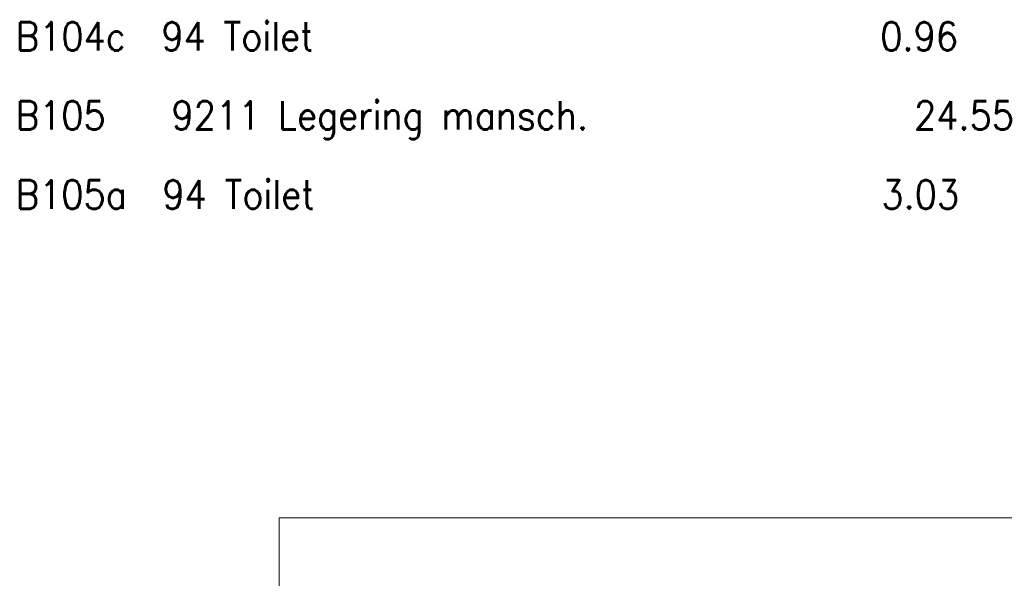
# Model space of a CAD drawing. Header units: metres. Extents: x 150884 to 151010, y 450410 to 450499.
# Tile 16 of 25: x 150962 to 150976, y 450423 to 450431. Entities that reach past the tile are written whole.
import ezdxf

# ---------------------------------------------------------------- set-up
doc = ezdxf.new("R2010")
doc.units = ezdxf.units.M
doc.header["$MEASUREMENT"] = 0
doc.layers.add('LEGENDA', color=7, linetype='Continuous', lineweight=0)
doc.layers.add('STEMPEL', color=7, linetype='Continuous', lineweight=0)
doc.styles.add('Style-STANDARD', font='STANDARD.shx')

# ---------------------------------------------------------------- blocks, each defined once
blk = doc.blocks.new('DDELEG')
at = {"layer": 'LEGENDA', "color": 7, "linetype": 'Continuous', "lineweight": 0, "style": 'Style-STANDARD'}
for s, p in [('B104c  94 Toilet                            0.96', (93.961, -55.502)), ('B105   9211 Legering mansch.               24.55', (93.96, -57.001)), ('B105a  94 Toilet                            3.03', (93.96, -58.501))]:
    blk.add_text(s, height=0.53998, rotation=359.9996, dxfattribs=at).set_placement(p)
blk = doc.blocks.new('241')
at = {"layer": 'STEMPEL', "color": 7, "linetype": 'Continuous', "lineweight": 13}
for p, q in [((-27.5493, 0), (-27.5487, 7.5307)), ((-27.5487, 0.0313), (-27.5487, 7.5307)), ((-27.5487, 0.0313), (-27.5487, 7.5307)), ((-27.5487, 7.5307), (0.0007, 7.5307))]:
    blk.add_line(p, q, dxfattribs=at)

msp = doc.modelspace()

# ---------------------------------------------------------------- block references
at = {"layer": 'LEGENDA', "color": 7, "linetype": 'Continuous', "lineweight": 0, "xscale": 0.7500000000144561, "yscale": 0.7500000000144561, "zscale": 0.7500000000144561, "rotation": 0.0003557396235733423}
msp.add_blockref('DDELEG', (150891.18, 450472.416), dxfattribs=at)
at = {"layer": 'STEMPEL', "color": 7, "linetype": 'Continuous', "lineweight": 0, "xscale": 1.5, "yscale": 1.5, "zscale": 1.5}
msp.add_blockref('241', (151006.721, 450412.847), dxfattribs=at)

doc.saveas('drawing.dxf')
